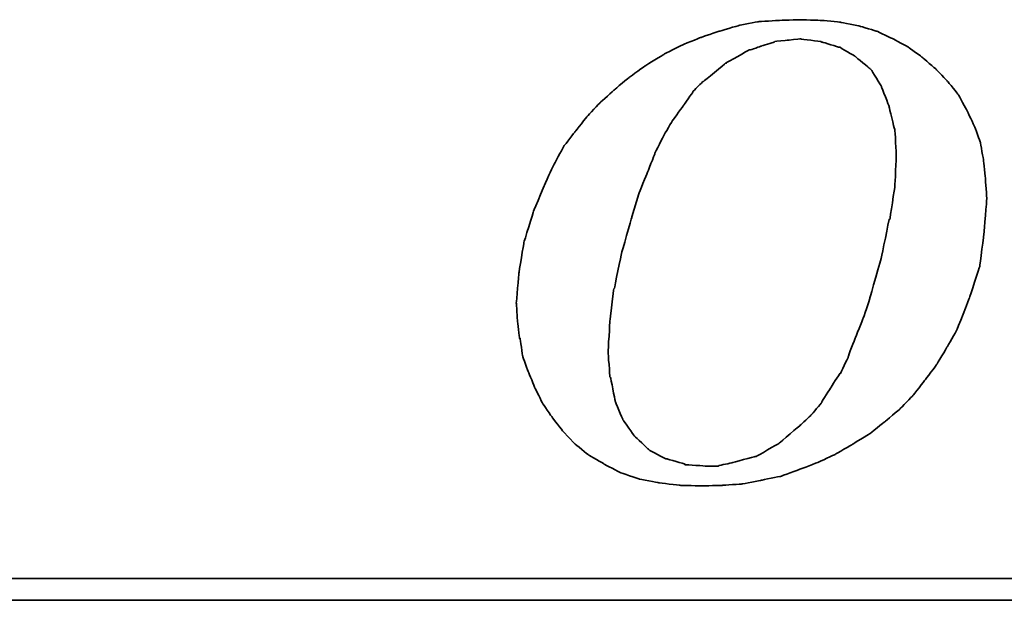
# Model space of a CAD drawing. Header units: millimetres. Extents: x 61 to 553, y 151 to 324.
# Tile 33 of 49: x 418.63 to 428.22, y 202.49 to 208.14. Entities that reach past the tile are written whole.
import ezdxf

# ---------------------------------------------------------------- set-up
doc = ezdxf.new("R2010")
doc.units = ezdxf.units.MM
doc.header["$LTSCALE"] = 0.15
doc.layers.add('DIM', color=4, linetype='CONTINUOUS')
doc.layers.add('layer 1', color=7, linetype='CONTINUOUS')

# ---------------------------------------------------------------- blocks, each defined once
blk = doc.blocks.new('TBI MOTION logo(完整正式版)')
at = {"layer": 'layer 1', "color": 22, "lineweight": 35}
for points, knots in [([(-11.34375, -6.98375), (-11.34375, -6.98375), (-10.91375, -7.43875), (-10.91375, -7.43875), (-10.91375, -7.43875), (-10.91375, -7.43875), (-10.38625, -7.87125), (-10.38625, -7.87125), (-10.38625, -7.87125), (-10.38625, -7.87125), (-9.81125, -8.20375), (-9.81125, -8.20375), (-9.81125, -8.20375), (-9.81125, -8.20375), (-9.21125, -8.51875), (-9.21125, -8.51875), (-9.21125, -8.51875), (-9.21125, -8.51875), (-8.51625, -8.75875), (-8.51625, -8.75875), (-8.51625, -8.75875), (-8.51625, -8.75875), (-7.77125, -8.90375), (-7.77125, -8.90375), (-7.77125, -8.90375), (-7.77125, -8.90375), (-6.97875, -8.99875), (-6.97875, -8.99875), (-6.97875, -8.99875), (-6.97875, -8.99875), (-6.14125, -9.02375), (-6.14125, -9.02375), (-6.14125, -9.02375), (-6.14125, -9.02375), (-5.37125, -8.99875), (-5.37125, -8.99875), (-5.37125, -8.99875), (-5.37125, -8.99875), (-4.65375, -8.94875), (-4.65375, -8.94875), (-4.65375, -8.94875), (-4.65375, -8.94875), (-3.93375, -8.80625), (-3.93375, -8.80625), (-3.93375, -8.80625), (-3.93375, -8.80625), (-3.21375, -8.66375), (-3.21375, -8.66375), (-3.21375, -8.66375), (-3.21375, -8.66375), (-2.49375, -8.39875), (-2.49375, -8.39875), (-2.49375, -8.39875), (-2.49375, -8.39875), (-1.79875, -8.13375), (-1.79875, -8.13375), (-1.79875, -8.13375), (-1.79875, -8.13375), (-1.17375, -7.84375), (-1.17375, -7.84375), (-1.17375, -7.84375), (-1.17375, -7.84375), (-0.52375, -7.46375), (-0.52375, -7.46375), (-0.52375, -7.46375), (-0.52375, -7.46375), (0.10124, -7.07875), (0.10124, -7.07875), (0.10124, -7.07875), (0.10124, -7.07875), (0.67625, -6.62375), (0.67625, -6.62375), (0.67625, -6.62375), (0.67625, -6.62375), (1.24874, -6.14375), (1.24874, -6.14375), (1.24874, -6.14375), (1.24874, -6.14375), (1.72874, -5.64125), (1.72874, -5.64125), (1.72874, -5.64125), (1.72874, -5.64125), (2.18624, -5.06375), (2.18624, -5.06375), (2.18624, -5.06375), (2.18624, -5.06375), (2.61625, -4.48874), (2.61625, -4.48874), (2.61625, -4.48874), (2.61625, -4.48874), (3.00125, -3.83874), (3.00125, -3.83874), (3.00125, -3.83874), (3.00125, -3.83874), (3.36124, -3.21374), (3.36124, -3.21374), (3.36124, -3.21374), (3.36124, -3.21374), (3.84374, -1.99125), (3.84374, -1.99125), (3.84374, -1.99125), (3.84374, -1.99125), (4.22625, -0.81875), (4.22625, -0.81875), (4.22625, -0.81875), (4.22625, -0.81875), (4.39125, 0.45624), (4.39125, 0.45624), (4.39125, 0.45624), (4.39125, 0.45624), (4.48874, 1.70124), (4.48874, 1.70124), (4.48874, 1.70124), (4.48874, 1.70124), (4.43874, 2.44625), (4.43874, 2.44625), (4.43874, 2.44625), (4.43874, 2.44625), (4.36874, 3.14125), (4.36874, 3.14125), (4.36874, 3.14125), (4.36874, 3.14125), (4.25125, 3.81125), (4.25125, 3.81125), (4.25125, 3.81125), (4.25125, 3.81125), (4.03124, 4.41125), (4.03124, 4.41125), (4.03124, 4.41125), (4.03124, 4.41125), (3.74374, 5.01125), (3.74374, 5.01125), (3.74374, 5.01125), (3.74374, 5.01125), (3.43124, 5.58875), (3.43124, 5.58875), (3.43124, 5.58875), (3.43124, 5.58875), (3.02625, 6.09125), (3.02625, 6.09125), (3.02625, 6.09125), (3.02625, 6.09125), (2.59374, 6.54875), (2.59374, 6.54875), (2.59374, 6.54875), (2.59374, 6.54875), (2.09124, 6.98125), (2.09124, 6.98125), (2.09124, 6.98125), (2.09124, 6.98125), (1.56124, 7.36625), (1.56124, 7.36625), (1.56124, 7.36625), (1.56124, 7.36625), (0.98624, 7.67625), (0.98624, 7.67625), (0.98624, 7.67625), (0.98624, 7.67625), (0.38624, 7.96375), (0.38624, 7.96375), (0.38624, 7.96375), (0.38624, 7.96375), (-0.25875, 8.15625), (-0.25875, 8.15625), (-0.25875, 8.15625), (-0.25875, 8.15625), (-0.98125, 8.30125), (-0.98125, 8.30125), (-0.98125, 8.30125), (-0.98125, 8.30125), (-1.70124, 8.37125), (-1.70124, 8.37125), (-1.70124, 8.37125), (-1.70124, 8.37125), (-2.49375, 8.39624), (-2.49375, 8.39624), (-2.49375, 8.39624), (-2.49375, 8.39624), (-3.28625, 8.37125), (-3.28625, 8.37125), (-3.28625, 8.37125), (-3.28625, 8.37125), (-4.05125, 8.32125), (-4.05125, 8.32125), (-4.05125, 8.32125), (-4.05125, 8.32125), (-4.77375, 8.18125), (-4.77375, 8.18125), (-4.77375, 8.18125), (-4.77375, 8.18125), (-5.51625, 7.96375), (-5.51625, 7.96375), (-5.51625, 7.96375), (-5.51625, 7.96375), (-6.21125, 7.72625), (-6.21125, 7.72625), (-6.21125, 7.72625), (-6.21125, 7.72625), (-6.92875, 7.43625), (-6.92875, 7.43625), (-6.92875, 7.43625), (-6.92875, 7.43625), (-7.57875, 7.10125), (-7.57875, 7.10125), (-7.57875, 7.10125), (-7.57875, 7.10125), (-8.24875, 6.69125), (-8.24875, 6.69125), (-8.24875, 6.69125), (-8.24875, 6.69125), (-8.84875, 6.26125), (-8.84875, 6.26125), (-8.84875, 6.26125), (-8.84875, 6.26125), (-9.42625, 5.78125), (-9.42625, 5.78125), (-9.42625, 5.78125), (-9.42625, 5.78125), (-9.95375, 5.30125), (-9.95375, 5.30125), (-9.95375, 5.30125), (-9.95375, 5.30125), (-10.43375, 4.79624), (-10.43375, 4.79624), (-10.43375, 4.79624), (-10.43375, 4.79624), (-10.88875, 4.22125), (-10.88875, 4.22125), (-10.88875, 4.22125), (-10.88875, 4.22125), (-11.29875, 3.69375), (-11.29875, 3.69375), (-11.29875, 3.69375), (-11.29875, 3.69375), (-11.63375, 3.09125), (-11.63375, 3.09125), (-11.63375, 3.09125), (-11.63375, 3.09125), (-11.91875, 2.49625), (-11.91875, 2.49625), (-11.91875, 2.49625), (-11.91875, 2.49625), (-12.44875, 1.24625), (-12.44875, 1.24625), (-12.44875, 1.24625), (-12.44875, 1.24625), (-12.80875, 0.06874), (-12.80875, 0.06874), (-12.80875, 0.06874), (-12.80875, 0.06874), (-12.99875, -1.07875), (-12.99875, -1.07875), (-12.99875, -1.07875), (-12.99875, -1.07875), (-13.09375, -2.18375), (-13.09375, -2.18375), (-13.09375, -2.18375), (-13.09375, -2.18375), (-13.04875, -2.85375), (-13.04875, -2.85375), (-13.04875, -2.85375), (-13.04875, -2.85375), (-12.97375, -3.50375), (-12.97375, -3.50375), (-12.97375, -3.50375), (-12.97375, -3.50375), (-12.95375, -3.50375), (-12.95375, -3.50375), (-12.95375, -3.50375), (-12.95375, -3.50375), (-12.85375, -4.17375), (-12.85375, -4.17375), (-12.85375, -4.17375), (-12.85375, -4.17375), (-12.63875, -4.77624), (-12.63875, -4.77624), (-12.63875, -4.77624), (-12.63875, -4.77624), (-12.39875, -5.35125), (-12.39875, -5.35125), (-12.39875, -5.35125), (-12.39875, -5.35125), (-12.11375, -5.92875), (-12.11375, -5.92875), (-12.11375, -5.92875), (-12.11375, -5.92875), (-11.75375, -6.45375), (-11.75375, -6.45375), (-11.75375, -6.45375), (-11.75375, -6.45375), (-11.34375, -6.98375), (-11.34375, -6.98375)], [0, 0, 0, 0, 0.01369863, 0.01369863, 0.01369863, 0.01369864, 0.02739726, 0.02739726, 0.02739726, 0.02739727, 0.04109589, 0.04109589, 0.04109589, 0.0410959, 0.05479452, 0.05479452, 0.05479452, 0.05479453, 0.06849315, 0.06849315, 0.06849315, 0.06849316, 0.08219178, 0.08219178, 0.08219178, 0.08219179, 0.09589041, 0.09589041, 0.09589041, 0.09589042, 0.10958904, 0.10958904, 0.10958904, 0.10958905, 0.12328767, 0.12328767, 0.12328767, 0.12328768, 0.1369863, 0.1369863, 0.1369863, 0.13698631, 0.15068493, 0.15068493, 0.15068493, 0.15068494, 0.16438356, 0.16438356, 0.16438356, 0.16438357, 0.17808219, 0.17808219, 0.17808219, 0.1780822, 0.19178082, 0.19178082, 0.19178082, 0.19178083, 0.20547945, 0.20547945, 0.20547945, 0.20547946, 0.21917808, 0.21917808, 0.21917808, 0.21917809, 0.23287671, 0.23287671, 0.23287671, 0.23287672, 0.24657534, 0.24657534, 0.24657534, 0.24657535, 0.26027397, 0.26027397, 0.26027397, 0.26027398, 0.2739726, 0.2739726, 0.2739726, 0.27397261, 0.28767123, 0.28767123, 0.28767123, 0.28767124, 0.30136986, 0.30136986, 0.30136986, 0.30136987, 0.31506849, 0.31506849, 0.31506849, 0.3150685, 0.32876712, 0.32876712, 0.32876712, 0.32876713, 0.34246575, 0.34246575, 0.34246575, 0.34246576, 0.35616438, 0.35616438, 0.35616438, 0.35616439, 0.36986301, 0.36986301, 0.36986301, 0.36986302, 0.38356164, 0.38356164, 0.38356164, 0.38356165, 0.39726027, 0.39726027, 0.39726027, 0.39726028, 0.4109589, 0.4109589, 0.4109589, 0.41095891, 0.42465753, 0.42465753, 0.42465753, 0.42465754, 0.43835616, 0.43835616, 0.43835616, 0.43835617, 0.45205479, 0.45205479, 0.45205479, 0.4520548, 0.46575342, 0.46575342, 0.46575342, 0.46575343, 0.47945205, 0.47945205, 0.47945205, 0.47945206, 0.49315068, 0.49315068, 0.49315068, 0.49315069, 0.50684932, 0.50684932, 0.50684932, 0.50684933, 0.52054795, 0.52054795, 0.52054795, 0.52054796, 0.53424658, 0.53424658, 0.53424658, 0.53424659, 0.54794521, 0.54794521, 0.54794521, 0.54794522, 0.56164384, 0.56164384, 0.56164384, 0.56164385, 0.57534247, 0.57534247, 0.57534247, 0.57534248, 0.5890411, 0.5890411, 0.5890411, 0.58904111, 0.60273973, 0.60273973, 0.60273973, 0.60273974, 0.61643836, 0.61643836, 0.61643836, 0.61643837, 0.63013699, 0.63013699, 0.63013699, 0.630137, 0.64383562, 0.64383562, 0.64383562, 0.64383563, 0.65753425, 0.65753425, 0.65753425, 0.65753426, 0.67123288, 0.67123288, 0.67123288, 0.67123289, 0.68493151, 0.68493151, 0.68493151, 0.68493152, 0.69863014, 0.69863014, 0.69863014, 0.69863015, 0.71232877, 0.71232877, 0.71232877, 0.71232878, 0.7260274, 0.7260274, 0.7260274, 0.72602741, 0.73972603, 0.73972603, 0.73972603, 0.73972604, 0.75342466, 0.75342466, 0.75342466, 0.75342467, 0.76712329, 0.76712329, 0.76712329, 0.7671233, 0.78082192, 0.78082192, 0.78082192, 0.78082193, 0.79452055, 0.79452055, 0.79452055, 0.79452056, 0.80821918, 0.80821918, 0.80821918, 0.80821919, 0.82191781, 0.82191781, 0.82191781, 0.82191782, 0.83561644, 0.83561644, 0.83561644, 0.83561645, 0.84931507, 0.84931507, 0.84931507, 0.84931508, 0.8630137, 0.8630137, 0.8630137, 0.86301371, 0.87671233, 0.87671233, 0.87671233, 0.87671234, 0.89041096, 0.89041096, 0.89041096, 0.89041097, 0.90410959, 0.90410959, 0.90410959, 0.9041096, 0.91780822, 0.91780822, 0.91780822, 0.91780823, 0.93150685, 0.93150685, 0.93150685, 0.93150686, 0.94520548, 0.94520548, 0.94520548, 0.94520549, 0.95890411, 0.95890411, 0.95890411, 0.95890412, 0.97260274, 0.97260274, 0.97260274, 0.97260275, 0.98630137, 0.98630137, 0.98630137, 0.98630138, 1, 1, 1, 1]), ([(-8.77875, 1.03124), (-8.77875, 1.03124), (-8.51625, 1.89625), (-8.51625, 1.89625), (-8.51625, 1.89625), (-8.51625, 1.89625), (-8.20375, 2.66375), (-8.20375, 2.66375), (-8.20375, 2.66375), (-8.20375, 2.66375), (-7.91625, 3.38125), (-7.91625, 3.38125), (-7.91625, 3.38125), (-7.91625, 3.38125), (-7.91625, 3.40624), (-7.91625, 3.40624), (-7.91625, 3.40624), (-7.91625, 3.40624), (-7.57875, 4.07624), (-7.57875, 4.07624), (-7.57875, 4.07624), (-7.57875, 4.07624), (-7.24375, 4.65125), (-7.24375, 4.65125), (-7.24375, 4.65125), (-7.24375, 4.65125), (-7.21875, 4.65125), (-7.21875, 4.65125), (-7.21875, 4.65125), (-7.21875, 4.65125), (-7.21875, 4.67624), (-7.21875, 4.67624), (-7.21875, 4.67624), (-7.21875, 4.67624), (-6.83625, 5.20375), (-6.83625, 5.20375), (-6.83625, 5.20375), (-6.83625, 5.20375), (-6.49875, 5.68625), (-6.49875, 5.68625), (-6.49875, 5.68625), (-6.49875, 5.68625), (-6.49875, 5.70625), (-6.49875, 5.70625), (-6.49875, 5.70625), (-6.49875, 5.70625), (-6.11625, 6.09125), (-6.11625, 6.09125), (-6.11625, 6.09125), (-6.11625, 6.09125), (-6.09125, 6.09125), (-6.09125, 6.09125), (-6.09125, 6.09125), (-6.09125, 6.09125), (-5.27375, 6.76625), (-5.27375, 6.76625), (-5.27375, 6.76625), (-5.27375, 6.76625), (-5.24875, 6.76625), (-5.24875, 6.76625), (-5.24875, 6.76625), (-5.24875, 6.76625), (-5.24875, 6.78625), (-5.24875, 6.78625), (-5.24875, 6.78625), (-5.24875, 6.78625), (-4.38875, 7.26624), (-4.38875, 7.26624), (-4.38875, 7.26624), (-4.38875, 7.26624), (-4.36125, 7.26624), (-4.36125, 7.26624), (-4.36125, 7.26624), (-4.36125, 7.26624), (-3.93375, 7.41125), (-3.93375, 7.41125), (-3.93375, 7.41125), (-3.93375, 7.41125), (-3.47375, 7.55625), (-3.47375, 7.55625), (-3.47375, 7.55625), (-3.47375, 7.55625), (-3.45375, 7.55625), (-3.45375, 7.55625), (-3.45375, 7.55625), (-3.45375, 7.55625), (-3.42875, 7.58124), (-3.42875, 7.58124), (-3.42875, 7.58124), (-3.42875, 7.58124), (-2.97375, 7.62625), (-2.97375, 7.62625), (-2.97375, 7.62625), (-2.97375, 7.62625), (-2.49375, 7.67625), (-2.49375, 7.67625), (-2.49375, 7.67625), (-2.49375, 7.67625), (-2.46875, 7.67625), (-2.46875, 7.67625), (-2.46875, 7.67625), (-2.46875, 7.67625), (-1.70124, 7.58124), (-1.70124, 7.58124), (-1.70124, 7.58124), (-1.70124, 7.58124), (-1.67875, 7.55625), (-1.67875, 7.55625), (-1.67875, 7.55625), (-1.67875, 7.55625), (-1.65375, 7.55625), (-1.65375, 7.55625), (-1.65375, 7.55625), (-1.65375, 7.55625), (-1.03125, 7.36625), (-1.03125, 7.36625), (-1.03125, 7.36625), (-1.03125, 7.36625), (-1.00625, 7.36625), (-1.00625, 7.36625), (-1.00625, 7.36625), (-1.00625, 7.36625), (-0.43124, 7.02624), (-0.43124, 7.02624), (-0.43124, 7.02624), (-0.43124, 7.02624), (-0.40625, 7.00624), (-0.40625, 7.00624), (-0.40625, 7.00624), (-0.40625, 7.00624), (0.12124, 6.57124), (0.12124, 6.57124), (0.12124, 6.57124), (0.12124, 6.57124), (0.14624, 6.54875), (0.14624, 6.54875), (0.14624, 6.54875), (0.14624, 6.54875), (0.17124, 6.52375), (0.17124, 6.52375), (0.17124, 6.52375), (0.17124, 6.52375), (0.55625, 5.89875), (0.55625, 5.89875), (0.55625, 5.89875), (0.55625, 5.89875), (0.55625, 5.87625), (0.55625, 5.87625), (0.55625, 5.87625), (0.55625, 5.87625), (0.84124, 5.15625), (0.84124, 5.15625), (0.84124, 5.15625), (0.84124, 5.15625), (0.84124, 5.13125), (0.84124, 5.13125), (0.84124, 5.13125), (0.84124, 5.13125), (1.03624, 4.31875), (1.03624, 4.31875), (1.03624, 4.31875), (1.03624, 4.31875), (1.05624, 4.31875), (1.05624, 4.31875), (1.05624, 4.31875), (1.05624, 4.31875), (1.05624, 4.29125), (1.05624, 4.29125), (1.05624, 4.29125), (1.05624, 4.29125), (1.10625, 3.33125), (1.10625, 3.33125), (1.10625, 3.33125), (1.10625, 3.33125), (1.10625, 3.30875), (1.10625, 3.30875), (1.10625, 3.30875), (1.10625, 3.30875), (1.05624, 2.20624), (1.05624, 2.20624), (1.05624, 2.20624), (1.05624, 2.20624), (1.05624, 2.18124), (1.05624, 2.18124), (1.05624, 2.18124), (1.05624, 2.18124), (0.86624, 0.93624), (0.86624, 0.93624), (0.86624, 0.93624), (0.86624, 0.93624), (0.84124, 0.93624), (0.84124, 0.93624), (0.84124, 0.93624), (0.84124, 0.93624), (0.55625, -0.45874), (0.55625, -0.45874), (0.55625, -0.45874), (0.55625, -0.45874), (0.12124, -1.99125), (0.12124, -1.99125), (0.12124, -1.99125), (0.12124, -1.99125), (0.12124, -2.01874), (0.12124, -2.01874), (0.12124, -2.01874), (0.12124, -2.01874), (-0.13874, -2.78375), (-0.13874, -2.78375), (-0.13874, -2.78375), (-0.13874, -2.78375), (-0.43124, -3.50375), (-0.43124, -3.50375), (-0.43124, -3.50375), (-0.43124, -3.50375), (-0.69375, -4.19875), (-0.69375, -4.19875), (-0.69375, -4.19875), (-0.69375, -4.19875), (-0.69375, -4.22375), (-0.69375, -4.22375), (-0.69375, -4.22375), (-0.69375, -4.22375), (-0.98125, -4.82374), (-0.98125, -4.82374), (-0.98125, -4.82374), (-0.98125, -4.82374), (-1.00625, -4.82374), (-1.00625, -4.82374), (-1.00625, -4.82374), (-1.00625, -4.82374), (-1.33875, -5.35125), (-1.33875, -5.35125), (-1.33875, -5.35125), (-1.33875, -5.35125), (-1.67875, -5.87875), (-1.67875, -5.87875), (-1.67875, -5.87875), (-1.67875, -5.87875), (-1.67875, -5.90375), (-1.67875, -5.90375), (-1.67875, -5.90375), (-1.67875, -5.90375), (-2.05875, -6.35875), (-2.05875, -6.35875), (-2.05875, -6.35875), (-2.05875, -6.35875), (-2.08375, -6.38375), (-2.08375, -6.38375), (-2.08375, -6.38375), (-2.08375, -6.38375), (-2.46875, -6.74375), (-2.46875, -6.74375), (-2.46875, -6.74375), (-2.46875, -6.74375), (-3.25875, -7.41625), (-3.25875, -7.41625), (-3.25875, -7.41625), (-3.25875, -7.41625), (-3.28625, -7.43875), (-3.28625, -7.43875), (-3.28625, -7.43875), (-3.28625, -7.43875), (-4.12375, -7.91875), (-4.12375, -7.91875), (-4.12375, -7.91875), (-4.12375, -7.91875), (-4.14875, -7.91875), (-4.14875, -7.91875), (-4.14875, -7.91875), (-4.14875, -7.91875), (-4.17125, -7.91875), (-4.17125, -7.91875), (-4.17125, -7.91875), (-4.17125, -7.91875), (-5.03375, -8.15875), (-5.03375, -8.15875), (-5.03375, -8.15875), (-5.03375, -8.15875), (-5.51625, -8.25625), (-5.51625, -8.25625), (-5.51625, -8.25625), (-5.51625, -8.25625), (-5.54125, -8.27875), (-5.54125, -8.27875), (-5.54125, -8.27875), (-5.54125, -8.27875), (-5.56375, -8.27875), (-5.56375, -8.27875), (-5.56375, -8.27875), (-5.56375, -8.27875), (-5.99625, -8.27875), (-5.99625, -8.27875), (-5.99625, -8.27875), (-5.99625, -8.27875), (-6.76375, -8.23125), (-6.76375, -8.23125), (-6.76375, -8.23125), (-6.76375, -8.23125), (-6.78875, -8.23125), (-6.78875, -8.23125), (-6.78875, -8.23125), (-6.78875, -8.23125), (-6.78875, -8.20375), (-6.78875, -8.20375), (-6.78875, -8.20375), (-6.78875, -8.20375), (-7.45875, -8.01375), (-7.45875, -8.01375), (-7.45875, -8.01375), (-7.45875, -8.01375), (-7.48375, -8.01375), (-7.48375, -8.01375), (-7.48375, -8.01375), (-7.48375, -8.01375), (-7.50875, -8.01375), (-7.50875, -8.01375), (-7.50875, -8.01375), (-7.50875, -8.01375), (-8.13125, -7.67875), (-8.13125, -7.67875), (-8.13125, -7.67875), (-8.13125, -7.67875), (-8.15625, -7.65375), (-8.15625, -7.65375), (-8.15625, -7.65375), (-8.15625, -7.65375), (-8.65875, -7.17375), (-8.65875, -7.17375), (-8.65875, -7.17375), (-8.65875, -7.17375), (-8.68375, -7.14875), (-8.68375, -7.14875), (-8.68375, -7.14875), (-8.68375, -7.14875), (-9.08875, -6.57375), (-9.08875, -6.57375), (-9.08875, -6.57375), (-9.08875, -6.57375), (-9.11375, -6.54875), (-9.11375, -6.54875), (-9.11375, -6.54875), (-9.11375, -6.54875), (-9.11375, -6.52875), (-9.11375, -6.52875), (-9.11375, -6.52875), (-9.11375, -6.52875), (-9.40375, -5.85375), (-9.40375, -5.85375), (-9.40375, -5.85375), (-9.40375, -5.85375), (-9.40375, -5.82875), (-9.40375, -5.82875), (-9.40375, -5.82875), (-9.40375, -5.82875), (-9.56875, -4.96875), (-9.56875, -4.96875), (-9.56875, -4.96875), (-9.56875, -4.96875), (-9.59375, -4.94375), (-9.59375, -4.94375), (-9.59375, -4.94375), (-9.59375, -4.94375), (-9.66375, -4.03375), (-9.66375, -4.03375), (-9.66375, -4.03375), (-9.66375, -4.03375), (-9.66375, -4.00875), (-9.66375, -4.00875), (-9.66375, -4.00875), (-9.66375, -4.00875), (-9.59375, -2.85375), (-9.59375, -2.85375), (-9.59375, -2.85375), (-9.59375, -2.85375), (-9.45125, -1.65875), (-9.45125, -1.65875), (-9.45125, -1.65875), (-9.45125, -1.65875), (-9.42625, -1.63375), (-9.42625, -1.63375), (-9.42625, -1.63375), (-9.42625, -1.63375), (-9.16125, -0.33875), (-9.16125, -0.33875), (-9.16125, -0.33875), (-9.16125, -0.33875), (-8.77875, 1.00624), (-8.77875, 1.00624), (-8.77875, 1.00624), (-8.77875, 1.00624), (-8.77875, 1.03124), (-8.77875, 1.03124)], [0, 0, 0, 0, 0.01020408, 0.01020408, 0.01020408, 0.01020409, 0.02040816, 0.02040816, 0.02040816, 0.02040817, 0.03061224, 0.03061224, 0.03061224, 0.03061225, 0.04081633, 0.04081633, 0.04081633, 0.04081634, 0.05102041, 0.05102041, 0.05102041, 0.05102042, 0.06122449, 0.06122449, 0.06122449, 0.0612245, 0.07142857, 0.07142857, 0.07142857, 0.07142858, 0.08163265, 0.08163265, 0.08163265, 0.08163266, 0.09183673, 0.09183673, 0.09183673, 0.09183674, 0.10204082, 0.10204082, 0.10204082, 0.10204083, 0.1122449, 0.1122449, 0.1122449, 0.11224491, 0.12244898, 0.12244898, 0.12244898, 0.12244899, 0.13265306, 0.13265306, 0.13265306, 0.13265307, 0.14285714, 0.14285714, 0.14285714, 0.14285715, 0.15306122, 0.15306122, 0.15306122, 0.15306123, 0.16326531, 0.16326531, 0.16326531, 0.16326532, 0.17346939, 0.17346939, 0.17346939, 0.1734694, 0.18367347, 0.18367347, 0.18367347, 0.18367348, 0.19387755, 0.19387755, 0.19387755, 0.19387756, 0.20408163, 0.20408163, 0.20408163, 0.20408164, 0.21428571, 0.21428571, 0.21428571, 0.21428572, 0.2244898, 0.2244898, 0.2244898, 0.22448981, 0.23469388, 0.23469388, 0.23469388, 0.23469389, 0.24489796, 0.24489796, 0.24489796, 0.24489797, 0.25510204, 0.25510204, 0.25510204, 0.25510205, 0.26530612, 0.26530612, 0.26530612, 0.26530613, 0.2755102, 0.2755102, 0.2755102, 0.27551021, 0.28571429, 0.28571429, 0.28571429, 0.2857143, 0.29591837, 0.29591837, 0.29591837, 0.29591838, 0.30612245, 0.30612245, 0.30612245, 0.30612246, 0.31632653, 0.31632653, 0.31632653, 0.31632654, 0.32653061, 0.32653061, 0.32653061, 0.32653062, 0.33673469, 0.33673469, 0.33673469, 0.3367347, 0.34693878, 0.34693878, 0.34693878, 0.34693879, 0.35714286, 0.35714286, 0.35714286, 0.35714287, 0.36734694, 0.36734694, 0.36734694, 0.36734695, 0.37755102, 0.37755102, 0.37755102, 0.37755103, 0.3877551, 0.3877551, 0.3877551, 0.38775511, 0.39795918, 0.39795918, 0.39795918, 0.39795919, 0.40816327, 0.40816327, 0.40816327, 0.40816328, 0.41836735, 0.41836735, 0.41836735, 0.41836736, 0.42857143, 0.42857143, 0.42857143, 0.42857144, 0.43877551, 0.43877551, 0.43877551, 0.43877552, 0.44897959, 0.44897959, 0.44897959, 0.4489796, 0.45918367, 0.45918367, 0.45918367, 0.45918368, 0.46938776, 0.46938776, 0.46938776, 0.46938777, 0.47959184, 0.47959184, 0.47959184, 0.47959185, 0.48979592, 0.48979592, 0.48979592, 0.48979593, 0.5, 0.5, 0.5, 0.50000001, 0.51020408, 0.51020408, 0.51020408, 0.51020409, 0.52040816, 0.52040816, 0.52040816, 0.52040817, 0.53061224, 0.53061224, 0.53061224, 0.53061225, 0.54081633, 0.54081633, 0.54081633, 0.54081634, 0.55102041, 0.55102041, 0.55102041, 0.55102042, 0.56122449, 0.56122449, 0.56122449, 0.5612245, 0.57142857, 0.57142857, 0.57142857, 0.57142858, 0.58163265, 0.58163265, 0.58163265, 0.58163266, 0.59183673, 0.59183673, 0.59183673, 0.59183674, 0.60204082, 0.60204082, 0.60204082, 0.60204083, 0.6122449, 0.6122449, 0.6122449, 0.61224491, 0.62244898, 0.62244898, 0.62244898, 0.62244899, 0.63265306, 0.63265306, 0.63265306, 0.63265307, 0.64285714, 0.64285714, 0.64285714, 0.64285715, 0.65306122, 0.65306122, 0.65306122, 0.65306123, 0.66326531, 0.66326531, 0.66326531, 0.66326532, 0.67346939, 0.67346939, 0.67346939, 0.6734694, 0.68367347, 0.68367347, 0.68367347, 0.68367348, 0.69387755, 0.69387755, 0.69387755, 0.69387756, 0.70408163, 0.70408163, 0.70408163, 0.70408164, 0.71428571, 0.71428571, 0.71428571, 0.71428572, 0.7244898, 0.7244898, 0.7244898, 0.72448981, 0.73469388, 0.73469388, 0.73469388, 0.73469389, 0.74489796, 0.74489796, 0.74489796, 0.74489797, 0.75510204, 0.75510204, 0.75510204, 0.75510205, 0.76530612, 0.76530612, 0.76530612, 0.76530613, 0.7755102, 0.7755102, 0.7755102, 0.77551021, 0.78571429, 0.78571429, 0.78571429, 0.7857143, 0.79591837, 0.79591837, 0.79591837, 0.79591838, 0.80612245, 0.80612245, 0.80612245, 0.80612246, 0.81632653, 0.81632653, 0.81632653, 0.81632654, 0.82653061, 0.82653061, 0.82653061, 0.82653062, 0.83673469, 0.83673469, 0.83673469, 0.8367347, 0.84693878, 0.84693878, 0.84693878, 0.84693879, 0.85714286, 0.85714286, 0.85714286, 0.85714287, 0.86734694, 0.86734694, 0.86734694, 0.86734695, 0.87755102, 0.87755102, 0.87755102, 0.87755103, 0.8877551, 0.8877551, 0.8877551, 0.88775511, 0.89795918, 0.89795918, 0.89795918, 0.89795919, 0.90816327, 0.90816327, 0.90816327, 0.90816328, 0.91836735, 0.91836735, 0.91836735, 0.91836736, 0.92857143, 0.92857143, 0.92857143, 0.92857144, 0.93877551, 0.93877551, 0.93877551, 0.93877552, 0.94897959, 0.94897959, 0.94897959, 0.9489796, 0.95918367, 0.95918367, 0.95918367, 0.95918368, 0.96938776, 0.96938776, 0.96938776, 0.96938777, 0.97959184, 0.97959184, 0.97959184, 0.97959185, 0.98979592, 0.98979592, 0.98979592, 0.98979593, 1, 1, 1, 1]), ([(75.90875, -9.47875), (75.90875, -9.47875), (75.90875, -12.28625), (75.90875, -12.28625), (75.90875, -12.28625), (75.90875, -12.28625), (75.90875, -12.47875), (75.90875, -12.47875), (75.90875, -12.47875), (75.90875, -12.47875), (75.71625, -12.47875), (75.71625, -12.47875), (75.71625, -12.47875), (75.71625, -12.47875), (-88.32875, -12.47875), (-88.32875, -12.47875), (-88.32875, -12.47875), (-88.32875, -12.47875), (-88.32875, -13.29375), (-88.32875, -13.29375), (-88.32875, -13.29375), (-88.32875, -13.29375), (82.89125, -13.29375), (82.89125, -13.29375), (82.89125, -13.29375), (82.89125, -13.29375), (75.90875, -9.47875), (75.90875, -9.47875)], [0, 0, 0, 0, 0.14285714, 0.14285714, 0.14285714, 0.14285715, 0.28571429, 0.28571429, 0.28571429, 0.2857143, 0.42857143, 0.42857143, 0.42857143, 0.42857144, 0.57142857, 0.57142857, 0.57142857, 0.57142858, 0.71428571, 0.71428571, 0.71428571, 0.71428572, 0.85714286, 0.85714286, 0.85714286, 0.85714287, 1, 1, 1, 1])]:
    blk.add_open_spline(points, degree=3, knots=knots, dxfattribs=at)

msp = doc.modelspace()

# ---------------------------------------------------------------- block references
at = {"layer": 'DIM', "color": 0, "xscale": 0.2606204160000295, "yscale": 0.2606204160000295, "zscale": 0.2606204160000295}
msp.add_blockref('TBI MOTION logo(完整正式版)', (426.8772, 205.9504), dxfattribs=at)

doc.saveas('drawing.dxf')
